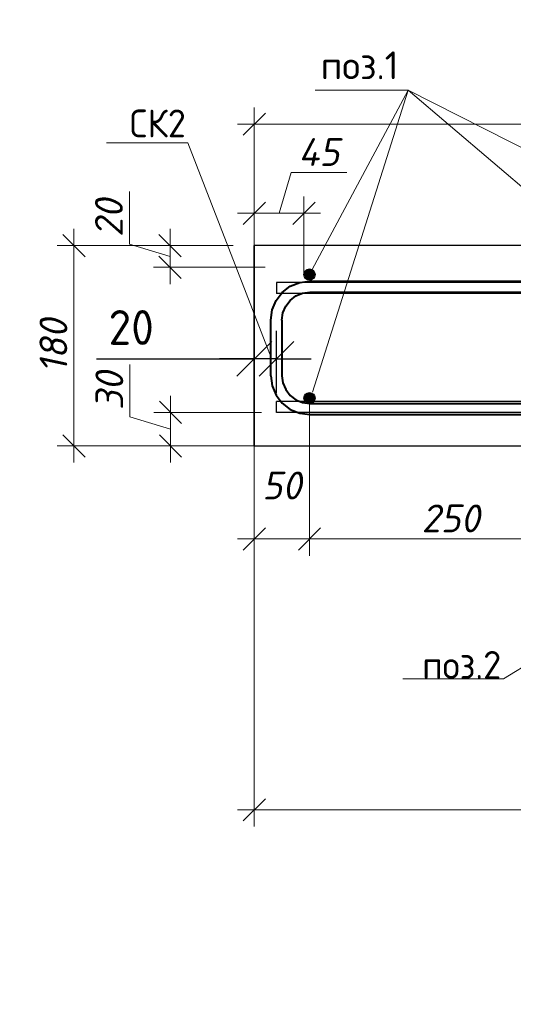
# Model space of a CAD drawing. Header units: millimetres. Extents: x 40580 to 2152466, y -328404 to 177125.
# Tile 111 of 252: x 441182 to 445622, y 141864 to 150711. Entities that reach past the tile are written whole.
import ezdxf
from ezdxf import colors
from ezdxf.entities.mleader import LeaderData, LeaderLine
from ezdxf.math import Vec2, Vec3

# ---------------------------------------------------------------- set-up
doc = ezdxf.new("R2010")
doc.units = ezdxf.units.MM
doc.layers.add('801Арм Тонкие линии', color=72, linetype='Continuous')
doc.layers.add('911Сл Штриховка', color=50, linetype='Continuous')
for name, color, linetype, lineweight in [('Арм_хомуты', 133, 'Continuous', 18), ('Перекрытие ж_бетон', 250, 'Continuous', 30), ('подоснова', 151, 'Continuous', 5), ('Размеры', 9, 'Continuous', 15), ('Столовая Двери и окна', 7, 'Continuous', 15)]:
    doc.layers.add(name, color=color, linetype=linetype, lineweight=lineweight)
doc.styles.add('GOST 2.304', font='isocpeur.ttf', dxfattribs={"width": 0.8})
doc.styles.add('GOST-2.304_Type-B', font='GOST_Common.ttf')
doc.styles.add('ГОСТ', font='isocpeur.ttf')
doc.styles.add('ГОСТ 2.304', font='isocpeur.ttf')
doc.styles.add('Украинский', font='isocpeur.ttf', dxfattribs={"oblique": 12})
doc.dimstyles.new('10', dxfattribs={"dimscale": 0, "dimtxt": 250, "dimasz": 200, "dimexe": 150, "dimexo": 0, "dimgap": 60, "dimtad": 1, "dimdec": 0, "dimlfac": 0.1, "dimrnd": 1, "dimzin": 0, "dimdsep": 46, "dimtxsty": 'ГОСТ 2.304', "dimblk": 'OBLIQUE', "dimcen": 0.09, "dimdle": 150, "dimadec": 0, "dimazin": 0, "dimtfac": 1, "dimtdec": 0, "dimtmove": 1, "dimatfit": 2, "dimfxl": 1, "dimtzin": 0, "dimlwd": 0, "dimlwe": 0, "dimarcsym": 0})
doc.dimstyles.new('СПДС', dxfattribs={"dimscale": 125, "dimtxt": 2.5, "dimasz": 2.5, "dimexe": 2, "dimexo": 0.625, "dimgap": 1, "dimtad": 1, "dimdec": 0, "dimtxsty": 'GOST-2.304_Type-B', "dimblk": 'OBLIQUE', "dimcen": 2.5, "dimdle": 2, "dimadec": 0, "dimazin": 2, "dimtfac": 0.75, "dimtdec": 0, "dimtmove": 1, "dimatfit": 3, "dimfxl": 1, "dimtfill": 1, "dimtolj": 1, "dimarcsym": 1})

# ---------------------------------------------------------------- blocks, each defined once
blk = doc.blocks.new('_OBLIQUE')
at = {"color": 0, "linetype": 'ByBlock'}
blk.add_line((-0.5, -0.5), (0.5, 0.5), dxfattribs=at)
blk = doc.blocks.new('*D5784')
at = {"layer": 'Defpoints', "color": 0, "lineweight": 25, "ltscale": 0.3, "transparency": 16777216}
for p in [(441670.4, 148680.7), (442942.7, 148680.7), (442908.4, 146881)]:
    blk.add_point(p, dxfattribs=at)
at = {"layer": 'подоснова', "color": 0, "lineweight": 0, "ltscale": 0.3, "transparency": 16777216}
for p, q in [((441670.4, 146731), (441670.4, 148830.7)), ((442942.7, 148680.7), (441520.4, 148680.7)), ((442908.4, 146881), (441520.4, 146881))]:
    blk.add_line(p, q, dxfattribs=at)
at = {"layer": 'подоснова', "color": 0, "lineweight": 0, "ltscale": 0.3, "transparency": 16777216, "xscale": 200, "yscale": 200, "zscale": 200}
for p, rotation in [((441670.4, 148680.7), 90), ((441670.4, 146881), 270)]:
    blk.add_blockref('_OBLIQUE', p, dxfattribs=dict(at, rotation=rotation))
at = {"layer": 'подоснова', "color": 0, "ltscale": 0.3, "transparency": 16777216, "insert": (441485.4, 147780.9), "char_height": 250, "attachment_point": 5, "rotation": 90, "style": 'Украинский', "bg_fill": 3, "box_fill_scale": 1.1, "bg_fill_color": 256, "bg_fill_true_color": 13158600, "bg_fill_transparency": 0}
blk.add_mtext('180', dxfattribs=at)
blk = doc.blocks.new('*D5785')
at = {"layer": 'Defpoints', "color": 0, "lineweight": 25, "ltscale": 0.3, "transparency": 16777216}
for p in [(443101.4, 148681), (442534.7, 148486), (443390.5, 148486)]:
    blk.add_point(p, dxfattribs=at)
at = {"layer": 'подоснова', "color": 0, "lineweight": 0, "ltscale": 0.3, "transparency": 16777216}
for p, q in [((442169.7, 148693), (442169.7, 149166.1)), ((442534.7, 148831), (442534.7, 148336)), ((442534.7, 148583.5), (442169.7, 148693)), ((443101.4, 148681), (442384.7, 148681)), ((443390.5, 148486), (442384.7, 148486))]:
    blk.add_line(p, q, dxfattribs=at)
at = {"layer": 'подоснова', "color": 0, "lineweight": 0, "ltscale": 0.3, "transparency": 16777216, "xscale": 200, "yscale": 200, "zscale": 200}
for p, rotation in [((442534.7, 148681), 90), ((442534.7, 148486), 270)]:
    blk.add_blockref('_OBLIQUE', p, dxfattribs=dict(at, rotation=rotation))
at = {"layer": 'подоснова', "color": 0, "ltscale": 0.3, "transparency": 16777216, "insert": (441984.7, 148929.6), "char_height": 250, "attachment_point": 5, "rotation": 90, "style": 'Украинский', "bg_fill": 3, "box_fill_scale": 1.1, "bg_fill_color": 256, "bg_fill_true_color": 13158600, "bg_fill_transparency": 0}
blk.add_mtext('20', dxfattribs=at)
blk = doc.blocks.new('*D5786')
at = {"layer": 'Defpoints', "color": 0, "lineweight": 25, "ltscale": 0.3, "transparency": 16777216}
for p in [(443356.6, 147182.1), (442538.4, 146881), (443403.3, 146881)]:
    blk.add_point(p, dxfattribs=at)
at = {"layer": 'подоснова', "color": 0, "lineweight": 0, "ltscale": 0.3, "transparency": 16777216}
for p, q in [((442173.4, 147141.1), (442173.4, 147614.2)), ((442538.4, 147332.1), (442538.4, 146731)), ((442538.4, 147031.6), (442173.4, 147141.1)), ((443356.6, 147182.1), (442388.4, 147182.1)), ((443403.3, 146881), (442388.4, 146881))]:
    blk.add_line(p, q, dxfattribs=at)
at = {"layer": 'подоснова', "color": 0, "lineweight": 0, "ltscale": 0.3, "transparency": 16777216, "xscale": 200, "yscale": 200, "zscale": 200}
for p, rotation in [((442538.4, 147182.1), 90), ((442538.4, 146881), 270)]:
    blk.add_blockref('_OBLIQUE', p, dxfattribs=dict(at, rotation=rotation))
at = {"layer": 'подоснова', "color": 0, "ltscale": 0.3, "transparency": 16777216, "insert": (441988.4, 147377.6), "char_height": 250, "attachment_point": 5, "rotation": 90, "style": 'Украинский', "bg_fill": 3, "box_fill_scale": 1.1, "bg_fill_color": 256, "bg_fill_true_color": 13158600, "bg_fill_transparency": 0}
blk.add_mtext('30', dxfattribs=at)
blk = doc.blocks.new('*D5840')
at = {"layer": 'Defpoints', "color": 0, "lineweight": 25, "ltscale": 0.3, "transparency": 16777216}
for p in [(443788.6, 147310.7), (443292.4, 146478), (443788.6, 146044.9)]:
    blk.add_point(p, dxfattribs=at)
at = {"layer": 'подоснова', "color": 0, "lineweight": 0, "ltscale": 0.3, "transparency": 16777216}
for p, q in [((443788.6, 147310.7), (443788.6, 145894.9)), ((443292.4, 146478), (443292.4, 145894.9)), ((443142.4, 146044.9), (443938.6, 146044.9))]:
    blk.add_line(p, q, dxfattribs=at)
at = {"layer": 'подоснова', "color": 0, "lineweight": 0, "ltscale": 0.3, "transparency": 16777216, "xscale": 200, "yscale": 200, "zscale": 200, "rotation": 180}
blk.add_blockref('_OBLIQUE', (443292.4, 146044.9), dxfattribs=at)
at = {"layer": 'подоснова', "color": 0, "lineweight": 0, "ltscale": 0.3, "transparency": 16777216, "xscale": 200, "yscale": 200, "zscale": 200}
blk.add_blockref('_OBLIQUE', (443788.6, 146044.9), dxfattribs=at)
at = {"layer": 'подоснова', "color": 0, "ltscale": 0.3, "transparency": 16777216, "insert": (443540.5, 146525.7), "char_height": 250, "attachment_point": 5, "style": 'Украинский', "bg_fill": 3, "box_fill_scale": 1.1, "bg_fill_color": 256, "bg_fill_true_color": 13158600, "bg_fill_transparency": 0}
blk.add_mtext('50', dxfattribs=at)
blk = doc.blocks.new('*D5841')
at = {"layer": 'Defpoints', "color": 0, "lineweight": 25, "ltscale": 0.3, "transparency": 16777216}
for p in [(443788.6, 147310.7), (446328.6, 147310.7), (446328.6, 146044.9)]:
    blk.add_point(p, dxfattribs=at)
at = {"layer": 'подоснова', "color": 0, "lineweight": 0, "ltscale": 0.3, "transparency": 16777216}
for p, q in [((443788.6, 147310.7), (443788.6, 145894.9)), ((446328.6, 147310.7), (446328.6, 145894.9)), ((443638.6, 146044.9), (446478.6, 146044.9))]:
    blk.add_line(p, q, dxfattribs=at)
at = {"layer": 'подоснова', "color": 0, "lineweight": 0, "ltscale": 0.3, "transparency": 16777216, "xscale": 200, "yscale": 200, "zscale": 200, "rotation": 180}
blk.add_blockref('_OBLIQUE', (443788.6, 146044.9), dxfattribs=at)
at = {"layer": 'подоснова', "color": 0, "lineweight": 0, "ltscale": 0.3, "transparency": 16777216, "xscale": 200, "yscale": 200, "zscale": 200}
blk.add_blockref('_OBLIQUE', (446328.6, 146044.9), dxfattribs=at)
at = {"layer": 'подоснова', "color": 0, "ltscale": 0.3, "transparency": 16777216, "insert": (445058.6, 146229.9), "char_height": 250, "attachment_point": 5, "style": 'Украинский', "bg_fill": 3, "box_fill_scale": 1.1, "bg_fill_color": 256, "bg_fill_true_color": 13158600, "bg_fill_transparency": 0}
blk.add_mtext('250', dxfattribs=at)
blk = doc.blocks.new('*U334')
at = {"color": 0, "linetype": 'ByBlock', "lineweight": -2}
for p, q in [((-60, 25), (-60, 427.53)), ((-50, 427.53), (-60, 427.53)), ((-50, 25), (-50, 427.53)), ((50, 25), (50, 427.53)), ((50, 427.53), (60, 427.53)), ((60, 25), (60, 427.53)), ((-58.81, 15.94), (-60, 25)), ((-49.15, 18.53), (-50, 25)), ((-46.65, 12.5), (-49.15, 18.53)), ((46.65, 12.5), (49.15, 18.53)), ((49.15, 18.53), (50, 25)), ((58.81, 15.94), (60, 25)), ((-55.31, 7.5), (-58.81, 15.94)), ((-42.68, 7.32), (-46.65, 12.5)), ((42.68, 7.32), (46.65, 12.5)), ((55.31, 7.5), (58.81, 15.94)), ((-49.75, 0.25), (-55.31, 7.5)), ((-42.5, -5.31), (-49.75, 0.25)), ((-37.5, 3.35), (-42.68, 7.32)), ((-31.47, 0.85), (-37.5, 3.35)), ((-25, 0), (-31.47, 0.85)), ((-25, 0), (25, 0)), ((25, 0), (31.47, 0.85)), ((31.47, 0.85), (37.5, 3.35)), ((37.5, 3.35), (42.68, 7.32)), ((42.5, -5.31), (49.75, 0.25)), ((49.75, 0.25), (55.31, 7.5)), ((-34.06, -8.81), (-42.5, -5.31)), ((-25, -10), (-34.06, -8.81)), ((25, -10), (34.06, -8.81)), ((34.06, -8.81), (42.5, -5.31)), ((25, -10), (-25, -10))]:
    blk.add_line(p, q, dxfattribs=at)
at = {"style": 'GOST 2.304', "oblique": 15, "flags": 9}
for tag, p in [('ПОЗИЦИЯ', (806.29, -54.36)), ('ДИАМЕТР', (806.6, -58.65)), ('КЛАСС', (806.89, -63.14)), ('ДЛИНА', (807.32, -67.9)), ('МАССА', (807.61, -73.29))]:
    blk.add_attdef(tag, p, '', height=2.5, dxfattribs=at)
blk = doc.blocks.new('_None')
blk = doc.blocks.new('*D5789')
at = {"layer": 'Defpoints', "color": 0, "lineweight": 25, "ltscale": 0.3, "transparency": 16777216}
for p in [(443292.4, 146881), (458792.4, 145849.8), (458792.4, 143611.6)]:
    blk.add_point(p, dxfattribs=at)
at = {"layer": 'подоснова', "color": 0, "lineweight": 0, "ltscale": 0.3, "transparency": 16777216}
for p, q in [((443292.4, 146881), (443292.4, 143461.6)), ((458792.4, 145849.8), (458792.4, 143461.6)), ((443142.4, 143611.6), (458942.4, 143611.6))]:
    blk.add_line(p, q, dxfattribs=at)
at = {"layer": 'подоснова', "color": 0, "lineweight": 0, "ltscale": 0.3, "transparency": 16777216, "xscale": 200, "yscale": 200, "zscale": 200, "rotation": 180}
blk.add_blockref('_OBLIQUE', (443292.4, 143611.6), dxfattribs=at)
at = {"layer": 'подоснова', "color": 0, "lineweight": 0, "ltscale": 0.3, "transparency": 16777216, "xscale": 200, "yscale": 200, "zscale": 200}
blk.add_blockref('_OBLIQUE', (458792.4, 143611.6), dxfattribs=at)
at = {"layer": 'подоснова', "color": 0, "ltscale": 0.3, "transparency": 16777216, "insert": (451042.4, 143796.6), "char_height": 250, "attachment_point": 5, "style": 'Украинский', "bg_fill": 3, "box_fill_scale": 1.1, "bg_fill_color": 256, "bg_fill_true_color": 13158600, "bg_fill_transparency": 0}
blk.add_mtext('1550', dxfattribs=at)
blk = doc.blocks.new('*D5854')
at = {"layer": 'Defpoints', "color": 0, "lineweight": 25, "ltscale": 0.3, "transparency": 16777216}
for p in [(443292.4, 149772), (443292.4, 148681), (461092.4, 148498.2)]:
    blk.add_point(p, dxfattribs=at)
at = {"layer": 'подоснова', "color": 0, "lineweight": 0, "ltscale": 0.3, "transparency": 16777216}
for p, q in [((443292.4, 148681), (443292.4, 149922)), ((461092.4, 148498.2), (461092.4, 149922)), ((461242.4, 149772), (443142.4, 149772))]:
    blk.add_line(p, q, dxfattribs=at)
at = {"layer": 'подоснова', "color": 0, "lineweight": 0, "ltscale": 0.3, "transparency": 16777216, "xscale": 200, "yscale": 200, "zscale": 200, "rotation": 180}
blk.add_blockref('_OBLIQUE', (443292.4, 149772), dxfattribs=at)
at = {"layer": 'подоснова', "color": 0, "lineweight": 0, "ltscale": 0.3, "transparency": 16777216, "xscale": 200, "yscale": 200, "zscale": 200}
blk.add_blockref('_OBLIQUE', (461092.4, 149772), dxfattribs=at)
at = {"layer": 'подоснова', "color": 0, "ltscale": 0.3, "transparency": 16777216, "insert": (452192.4, 149957), "char_height": 250, "attachment_point": 5, "style": 'Украинский', "bg_fill": 3, "box_fill_scale": 1.1, "bg_fill_color": 256, "bg_fill_true_color": 13158600, "bg_fill_transparency": 0}
blk.add_mtext('1780', dxfattribs=at)
blk = doc.blocks.new('*D5690')
at = {"layer": 'Defpoints', "color": 0, "lineweight": 25, "ltscale": 0.3, "transparency": 16777216}
for p in [(443292.4, 147664.3), (443292.4, 147281), (443492.4, 147281)]:
    blk.add_point(p, dxfattribs=at)
at = {"layer": 'подоснова', "color": 0, "lineweight": -2, "ltscale": 0.3, "transparency": 16777216}
for p, q in [((443292.4, 147359.1), (443292.4, 147914.3)), ((443492.4, 147359.1), (443492.4, 147914.3)), ((441872.6, 147664.3), (443292.4, 147664.3)), ((443292.4, 147664.3), (442979.9, 147664.3)), ((443492.4, 147664.3), (443292.4, 147664.3)), ((443492.4, 147664.3), (443292.4, 147664.3)), ((443492.4, 147664.3), (443804.9, 147664.3))]:
    blk.add_line(p, q, dxfattribs=at)
at = {"layer": 'подоснова', "color": 0, "lineweight": -2, "ltscale": 0.3, "transparency": 16777216, "xscale": 312.5, "yscale": 312.5, "zscale": 312.5}
blk.add_blockref('_OBLIQUE', (443292.4, 147664.3), dxfattribs=at)
at = {"layer": 'подоснова', "color": 0, "lineweight": -2, "ltscale": 0.3, "transparency": 16777216, "xscale": 312.5, "yscale": 312.5, "zscale": 312.5, "rotation": 180}
blk.add_blockref('_OBLIQUE', (443492.4, 147664.3), dxfattribs=at)
at = {"layer": 'подоснова', "color": 0, "ltscale": 0.3, "transparency": 16777216, "insert": (442185.1, 147945.5), "char_height": 312.5, "attachment_point": 5, "style": 'GOST-2.304_Type-B', "bg_fill": 3, "box_fill_scale": 1.1, "bg_fill_color": 256, "bg_fill_true_color": 13158600, "bg_fill_transparency": 0}
blk.add_mtext('\\A1;20', dxfattribs=at)
blk = doc.blocks.new('*D5693')
at = {"layer": 'Defpoints', "color": 0, "lineweight": 25, "ltscale": 0.3, "transparency": 16777216}
for p in [(443292.4, 148972), (443738.6, 148421), (443292.4, 147802.4)]:
    blk.add_point(p, dxfattribs=at)
at = {"layer": 'подоснова', "color": 0, "lineweight": 0, "ltscale": 0.3, "transparency": 16777216}
for p, q in [((443515.5, 148972), (443625, 149337)), ((443625, 149337), (444123.1, 149337)), ((443292.4, 147802.4), (443292.4, 149122)), ((443738.6, 148421), (443738.6, 149122)), ((443888.6, 148972), (443142.4, 148972))]:
    blk.add_line(p, q, dxfattribs=at)
at = {"layer": 'подоснова', "color": 0, "lineweight": 0, "ltscale": 0.3, "transparency": 16777216, "xscale": 200, "yscale": 200, "zscale": 200, "rotation": 180}
blk.add_blockref('_OBLIQUE', (443292.4, 148972), dxfattribs=at)
at = {"layer": 'подоснова', "color": 0, "lineweight": 0, "ltscale": 0.3, "transparency": 16777216, "xscale": 200, "yscale": 200, "zscale": 200}
blk.add_blockref('_OBLIQUE', (443738.6, 148972), dxfattribs=at)
at = {"layer": 'подоснова', "color": 0, "ltscale": 0.3, "transparency": 16777216, "insert": (443874.1, 149522), "char_height": 250, "attachment_point": 5, "style": 'Украинский', "bg_fill": 3, "box_fill_scale": 1.1, "bg_fill_color": 256, "bg_fill_true_color": 13158600, "bg_fill_transparency": 0}
blk.add_mtext('45', dxfattribs=at)

msp = doc.modelspace()

# ---------------------------------------------------------------- linework, layer by layer
at = {"layer": 'Перекрытие ж_бетон', "color": 18, "linetype": 'Continuous', "lineweight": 30, "true_color": 0x000000}
for p, q in [((460652.388, 148351.005), (443492.413, 148351.005)), ((460652.388, 148252.095), (443492.413, 148252.095))]:
    msp.add_line(p, q, dxfattribs=at)
for points in [[(443492.413, 148351.005), (443492.413, 148252.095)], [(443492.413, 148351.005), (443492.413, 148252.095)], [(443492.413, 147182.095), (443492.413, 147281.005)]]:
    msp.add_lwpolyline(points, dxfattribs=at)
at = {"layer": 'подоснова', "color": 18, "ltscale": 0.3, "true_color": 0x000000}
for p, q in [((444675.697, 150077.415), (443788.57, 148421.005)), ((444675.697, 150077.415), (443814.354, 147364.836)), ((444675.697, 150077.415), (443841.015, 150077.415)), ((448089.721, 148351.005), (444675.697, 150077.415))]:
    msp.add_line(p, q, dxfattribs=at)
at = {"layer": 'Размеры', "color": 18, "lineweight": 30, "true_color": 0x000000}
msp.add_line((443292.413, 146881.005), (443292.413, 148681.005), dxfattribs=at)
msp.add_line((443292.413, 146881.005), (443292.413, 148681.005), dxfattribs=at)
msp.add_line((443292.413, 146881.005), (443292.413, 148681.005), dxfattribs=at)
msp.add_line((443292.413, 146881.005), (443292.413, 148681.005), dxfattribs=at)

# ---------------------------------------------------------------- texts
at = {"layer": 'подоснова', "color": 18, "ltscale": 0.3, "true_color": 0x000000, "insert": (444239.961, 150509.359), "char_height": 250, "width": 3270.99844, "attachment_point": 5, "style": 'ГОСТ 2.304'}
msp.add_mtext(' \\Pпоз.1 ', dxfattribs=at)

# ---------------------------------------------------------------- dimensions: what is measured, and where the dimension line sits
at = {"layer": 'подоснова', "color": 18, "ltscale": 0.3, "true_color": 0x000000}
dim = msp.add_linear_dim(base=(441670.382, 148680.726), p1=(442908.365, 146881.005), p2=(442942.664, 148680.726), angle=90, dimstyle='10', override={"dimscale": 1, "dimrnd": 10, "dimtxsty": 'Украинский', "dimtfill": 1}, dxfattribs=at)
dim.commit()
dim.dimension.update_dxf_attribs({"geometry": '*D5784', "text_midpoint": (441485.382, 147780.866)})

# ---------------------------------------------------------------- next in the draw order: dimensions: what is measured, and where the dimension line sits
for base, p1, p2, picture, middle in [((442534.66699243, 148486.005479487), (443101.398177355, 148681.005479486), (443390.466862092, 148486.005479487), '*D5785', (441984.66699243, 148753.005479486)), ((442538.417, 146881.005), (443356.588, 147182.095), (443403.313, 146881.005), '*D5786', (441988.417, 147201.05))]:
    dim = msp.add_linear_dim(base=base, p1=p1, p2=p2, angle=90, dimstyle='10', override={"dimscale": 1, "dimrnd": 10, "dimtxsty": 'Украинский', "dimtfill": 1}, dxfattribs=at)
    dim.commit()
    dim.dimension.update_dxf_attribs({"geometry": picture, "text_midpoint": middle})

# ---------------------------------------------------------------- next in the draw order: dimensions: what is measured, and where the dimension line sits
dim = msp.add_linear_dim(base=(443788.568, 146044.853), p1=(443292.413, 146478.009), p2=(443788.568, 147310.66), dimstyle='10', override={"dimscale": 1, "dimrnd": 10, "dimtxsty": 'Украинский', "dimtfill": 1}, dxfattribs=at)
dim.commit()
dim.dimension.update_dxf_attribs({"geometry": '*D5840', "text_midpoint": (443540.491, 146340.71), "dimtype": 160})

# ---------------------------------------------------------------- next in the draw order: leaders
ml = msp.add_multileader_mtext('Standard', dxfattribs=at)
ml.set_content('СК2 ', color=(0, 0, 0), style='GOST-2.304_Type-B')
ml.set_leader_properties(color=256, linetype='ByLayer', lineweight=15)
ml.set_arrow_properties(name='NONE')
ml.build(insert=Vec2(0, 0))
ml.multileader.update_dxf_attribs({"text_left_attachment_type": 6, "text_right_attachment_type": 6, "dogleg_length": 0.1, "arrow_head_size": 18})
ctx = ml.context
ctx.base_point, ctx.char_height, ctx.arrow_head_size, ctx.landing_gap_size, ctx.plane_origin = Vec3(442154.236, 149603.984), 250, 18, 20, Vec3(452071.306, 150560.08)
ctx.left_attachment, ctx.right_attachment, ctx.text_align_type = 6, 6, 1
notes = []
notes.append((ctx, [(0, (1, 1, 0), (442694.336, 149603.984), (-1, 0), 0.1, [(0, [(443430.704, 147705.953)], 0, [])])]))
ctx.mtext.insert, ctx.mtext.alignment, ctx.mtext.flow_direction = Vec3(442424.236, 149903.984), 2, 5
for ctx, leaders in notes:
    for number, flags, end, landing, length, lines in leaders:
        leader = LeaderData()
        leader.index, (leader.has_last_leader_line, leader.has_dogleg_vector, leader.attachment_direction) = number, flags
        leader.last_leader_point, leader.dogleg_vector, leader.dogleg_length = Vec3(end), Vec3(landing), length
        for number, points, colour, breaks in lines:
            line = LeaderLine()
            line.index, line.vertices, line.color, line.breaks = number, Vec3.list(points), colors.encode_raw_color(colour), breaks
            leader.lines.append(line)
        ctx.leaders.append(leader)

# ---------------------------------------------------------------- next in the draw order: linework, layer by layer
at = {"layer": 'Перекрытие ж_бетон', "color": 18, "linetype": 'Continuous', "lineweight": 30, "true_color": 0x000000}
msp.add_lwpolyline([(443492.413, 147182.095), (443492.413, 147281.005)], dxfattribs=at)
msp.add_lwpolyline([(443492.413, 147182.095), (443492.413, 147281.005)], dxfattribs=at)
msp.add_lwpolyline([(443492.413, 147182.095), (443492.413, 147281.005)], dxfattribs=at)

# ---------------------------------------------------------------- next in the draw order: dimensions: what is measured, and where the dimension line sits
at = {"layer": 'подоснова', "color": 18, "ltscale": 0.3, "true_color": 0x000000}
dim = msp.add_linear_dim(base=(446328.568, 146044.853), p1=(443788.568, 147310.66), p2=(446328.568, 147310.66), dimstyle='10', override={"dimscale": 1, "dimrnd": 10, "dimtxsty": 'Украинский', "dimtfill": 1}, dxfattribs=at)
dim.commit()
dim.dimension.update_dxf_attribs({"geometry": '*D5841', "text_midpoint": (445058.568, 146229.853)})

# ---------------------------------------------------------------- next in the draw order: hatches: boundary and pattern name
at = {"layer": '911Сл Штриховка', "true_color": 0x000000}
h = msp.add_hatch(color=18, dxfattribs=at)
edge = h.paths.add_edge_path()
edge.add_arc((443788.568, 147310.66), 50, 0, 360)

# ---------------------------------------------------------------- next in the draw order: linework, layer by layer
at = {"layer": '801Арм Тонкие линии', "color": 18, "true_color": 0x000000}
msp.add_circle((443788.568, 147310.66), 50, dxfattribs=at)
at = {"layer": 'Перекрытие ж_бетон', "color": 18, "linetype": 'Continuous', "lineweight": 30, "true_color": 0x000000}
for p, q in [((457192.411, 147281.005), (443492.413, 147281.005)), ((460652.388, 147281.005), (443492.413, 147281.005)), ((457192.411, 147182.095), (443492.413, 147182.095)), ((460652.388, 147182.095), (443492.413, 147182.095))]:
    msp.add_line(p, q, dxfattribs=at)
at = {"layer": 'подоснова', "color": 18, "ltscale": 0.3, "true_color": 0x000000}
msp.add_line((447965.503, 147281.005), (444675.697, 150077.415), dxfattribs=at)

# ---------------------------------------------------------------- next in the draw order: block references
at = {"layer": 'Арм_хомуты', "color": 18, "lineweight": 40, "true_color": 0x000000, "xscale": 10, "yscale": 10, "zscale": 10, "rotation": 270}
msp.add_blockref('*U334', (443540.98, 147762.39), dxfattribs=at)

# ---------------------------------------------------------------- next in the draw order: leaders
at = {"layer": 'подоснова', "color": 18, "ltscale": 0.3, "true_color": 0x000000}
ml = msp.add_multileader_mtext('Standard', dxfattribs=at)
ml.set_content('поз.2\\P ', color=(0, 0, 0), style='GOST-2.304_Type-B')
ml.set_leader_properties(color=256, linetype='ByLayer', lineweight=15)
ml.set_arrow_properties(name='NONE')
ml.build(insert=Vec2(0, 0))
ml.multileader.update_dxf_attribs({"text_left_attachment_type": 6, "text_right_attachment_type": 6, "dogleg_length": 0.1, "arrow_head_size": 18})
ctx = ml.context
ctx.base_point, ctx.char_height, ctx.arrow_head_size, ctx.landing_gap_size, ctx.plane_origin = Vec3(444781.195, 144788.429), 250, 18, 20, Vec3(456404.124, 146011.01)
ctx.left_attachment, ctx.right_attachment, ctx.text_align_type = 6, 6, 1
notes = []
notes.append((ctx, [(0, (1, 1, 0), (445533.795, 144788.429), (-1, 0), 0.1, [(2, [(446829.725, 147361.41), (448329.725, 147361.41), (449749.725, 147361.41)], 0, [])])]))
ctx.mtext.insert, ctx.mtext.alignment, ctx.mtext.flow_direction = Vec3(445157.445, 145038.429), 2, 5
for ctx, leaders in notes:
    for number, flags, end, landing, length, lines in leaders:
        leader = LeaderData()
        leader.index, (leader.has_last_leader_line, leader.has_dogleg_vector, leader.attachment_direction) = number, flags
        leader.last_leader_point, leader.dogleg_vector, leader.dogleg_length = Vec3(end), Vec3(landing), length
        for number, points, colour, breaks in lines:
            line = LeaderLine()
            line.index, line.vertices, line.color, line.breaks = number, Vec3.list(points), colors.encode_raw_color(colour), breaks
            leader.lines.append(line)
        ctx.leaders.append(leader)

# ---------------------------------------------------------------- next in the draw order: dimensions: what is measured, and where the dimension line sits
for base, p1, p2, picture, middle in [((443292.413, 149771.963), (461092.41, 148498.151), (443292.413, 148681.005), '*D5854', (452192.412, 149956.963)), ((458792.41, 143611.644), (443292.413, 146881.005), (458792.41, 145849.844), '*D5789', (451042.412, 143796.644))]:
    dim = msp.add_linear_dim(base=base, p1=p1, p2=p2, dimstyle='10', override={"dimscale": 1, "dimtxsty": 'Украинский', "dimtfill": 1}, dxfattribs=at)
    dim.commit()
    dim.dimension.update_dxf_attribs({"geometry": picture, "text_midpoint": middle})

# ---------------------------------------------------------------- next in the draw order: hatches: boundary and pattern name
at = {"layer": '911Сл Штриховка', "true_color": 0x000000}
h = msp.add_hatch(color=18, dxfattribs=at)
edge = h.paths.add_edge_path()
edge.add_arc((443788.57, 148421.005), 50, 0, 360)

# ---------------------------------------------------------------- next in the draw order: linework, layer by layer
at = {"layer": '801Арм Тонкие линии', "color": 18, "true_color": 0x000000}
msp.add_circle((443788.57, 148421.005), 50, dxfattribs=at)
at = {"layer": 'Столовая Двери и окна', "color": 18, "lineweight": 30, "true_color": 0x000000}
msp.add_lwpolyline([(443292.413, 148681.005), (443292.413, 146881.005), (458792.41, 146881.005), (458792.41, 145081.005), (461792.339, 145086.156), (461792.388, 146620.754), (461092.41, 146970.743), (461092.41, 148681.005), (443292.413, 148681.005)], dxfattribs=at)

# ---------------------------------------------------------------- next in the draw order: dimensions: what is measured, and where the dimension line sits
at = {"layer": 'подоснова', "color": 18, "ltscale": 0.3, "true_color": 0x000000}
dim = msp.add_linear_dim(base=(443292.413, 147664.296), p1=(443492.413, 147281.005), p2=(443292.413, 147281.005), dimstyle='СПДС', override={"dimlfac": 0.1}, dxfattribs=at)
dim.commit()
dim.dimension.update_dxf_attribs({"geometry": '*D5690', "text_midpoint": (442185.13, 147715.486), "dimtype": 160})

# ---------------------------------------------------------------- next in the draw order: dimensions: what is measured, and where the dimension line sits
dim = msp.add_linear_dim(base=(443292.413, 148971.996), p1=(443738.57, 148421.005), p2=(443292.413, 147802.404), dimstyle='10', override={"dimscale": 1, "dimtxsty": 'Украинский', "dimtfill": 1}, dxfattribs=at)
dim.commit()
dim.dimension.update_dxf_attribs({"geometry": '*D5693', "text_midpoint": (443684.992, 149521.996)})

# ---------------------------------------------------------------- next in the draw order: texts
at = {"color": 18, "true_color": 0x000000, "insert": (250111.057, 153773.154), "char_height": 200, "attachment_point": 1, "style": 'ГОСТ'}
msp.add_mtext_dynamic_manual_height_columns('\\pi9510.738;{\\H1.5152x;\\P\\pi1000;Общие указания\\P\\pi200;}1.^IРабочая документация разработана в соответствии с заданием на проектирование, требованиями действующих технических регламентов, стандартов, сводов правил и других документов, содержащих установленные требования.\\P2.^IРабочая документация выполнена в соответствии со следующими нормативными и техническими документами:\\P-^IСП 20.13330.2016 "Нагрузки и Воздействия";\\P-^IСП 63.13330.2012 "Бетонные и железобетонные конструкции. Основные положения";\\P-^IСП 22.13330.2016 "Основания зданий и сооружений";\\P-^IСП 45.13330.2012 "Земляные сооружения, основания и фундаменты".\\P3.   За относительную отметку 0,000 принята отметка чистого пола первого этажа.\\P4.^IПеречень видов работ, для которых необходимо составлять акты освидетельствования скрытых работ:\\P-^Iармирование конструкций;\\P-^Iосвидетельствование опалубки перед бетонированием;\\P-^Iвыполнение сварочных работ;\\P-^Iотбор контрольных проб бетона;\\P-^Iсоответствие законченных железобетонных конструкций проекту с отображением качества работ;\\P-^Iустройство монолитных конструкций, выполняемых в зимнее время;  \\P\\pi0;        -    устройство гидроизоляции;\\P\\pi200;-^Iуплотнение грунтов и обратную засыпку.\\PЗапрещается выполнение последующих работ при отсутствии актов освидетельствования предшествующих скрытых работ во всех случаях.\\P\\pi0;        5. Проект рассчитан на производство работ в период положительных температур. В случае выполнения работ при отрицательных температурах необходимо выполнять требования СНиП часть 3 по производству работ и ППР.\\P        6. При минимальной температуре воздуха до минус 15°С допускается:\\P\\pi200;-выдерживание бетона в конструкции методом термоса, при предварительном разогреве бетонной смеси;\\P -форсированный электроразогрев бетона в конструкции с повторным уплотнением.\\PПри минимальной температуре воздуха до минус 25°С допускается:\\P -обогрев бетона в греющей опалубке с помощью низкотемпературных электронагревателей;\\P -электродный сквозной прогрев бетона;\\P -электрообогрев с помощью греющего провода.\\P      7. В процессе бетонирования обеспечить соблюдение защитных слоев и мест положения рабочей арматуры согласно проекту. Величина защитного слоя продольной рабочей арматуры у боковых граней стен монолитных участков должны быть не менее 20мм и не менее диаметра продольной рабочей арматуры конструкции, величина защитного слоя поперечной арматуры - не менее 10 мм\\P      8. Крестовые соединения стержней продольной и поперечной арматуры, соединение стержней продольной арматуры по длине выполнить вязкой отожженой проволокой диаметром 2,0-3,0 мм', width=17710.69822, gutter_width=5800, heights=[13133.416], dxfattribs=at)

doc.saveas('drawing.dxf')
